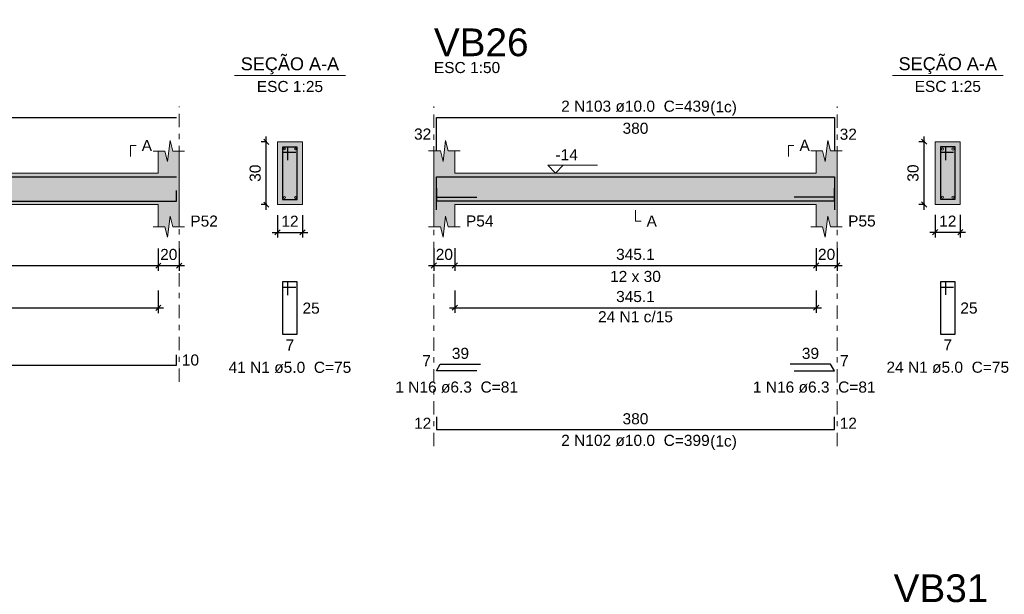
# Model space of a CAD drawing. Header units: millimetres. Extents: x 0 to 119, y 0 to 84.
# Tile 14 of 31: x 33 to 51, y 42 to 53. Entities that reach past the tile are written whole.
import ezdxf

# ---------------------------------------------------------------- set-up
doc = ezdxf.new("R2010")
doc.units = ezdxf.units.MM
doc.header["$MEASUREMENT"] = 0
doc.linetypes.add('DASHDOT', pattern=[2.54, 1.27, -0.635, 0, -0.635])
doc.linetypes.add('NULL', pattern=[0])
doc.layers.get('0').update_dxf_attribs({"lineweight": 18})
for name, color, linetype, lineweight in [('Descrição da armadura', 7, 'Continuous', 0), ('DT-Barras na forma', 2, 'Continuous', 30), ('DT-Barras no corte', 5, 'Continuous', 5), ('DT-Barras rebatidas', 2, 'Continuous', 30), ('DT-Cotas', 9, 'Continuous', 5), ('DT-Forma', 5, 'Continuous', 5), ('DT-Hachura forma vigas', 254, 'Continuous', 5), ('DT-Hachura seção vigas', 254, 'Continuous', 5), ('DT-Pontilhado', 9, 'DASHDOT', 5), ('DT-Textos', 7, 'Continuous', 5), ('DT-Título', 3, 'Continuous', 20), ('Textos armaduras', 7, 'Continuous', 0)]:
    doc.layers.add(name, color=color, linetype=linetype, lineweight=lineweight)
doc.styles.add('Arial', font='txt')
doc.dimstyles.new('UM_25.000000', dxfattribs={"dimtxt": 0.18, "dimasz": 0.1, "dimexe": 0.1, "dimexo": 0.2, "dimgap": 0, "dimtad": 1, "dimtih": 1, "dimtoh": 1, "dimdec": 1, "dimlfac": 25, "dimzin": 0, "dimdsep": 46, "dimtxsty": 'Standard', "dimcen": 0.09, "dimdle": 0.1, "dimadec": 1, "dimazin": 2, "dimtfac": 1, "dimtdec": 4, "dimtofl": 0, "dimtmove": 0, "dimatfit": 3, "dimfxl": 1, "dimtolj": 1, "dimarcsym": 0})
doc.dimstyles.new('UM_50.000000', dxfattribs={"dimtxt": 0.18, "dimasz": 0.1, "dimexe": 0.1, "dimexo": 0.2, "dimgap": 0, "dimtad": 1, "dimtih": 1, "dimtoh": 1, "dimdec": 1, "dimlfac": 50, "dimzin": 0, "dimdsep": 46, "dimtxsty": 'Standard', "dimcen": 0.09, "dimdle": 0.1, "dimadec": 1, "dimazin": 2, "dimtfac": 1, "dimtdec": 4, "dimtofl": 0, "dimtmove": 0, "dimatfit": 3, "dimfxl": 1, "dimtolj": 1, "dimarcsym": 0})

# ---------------------------------------------------------------- blocks, each defined once
blk = doc.blocks.new('_Oblique')
at = {"color": 0, "linetype": 'ByBlock', "lineweight": -2}
blk.add_line((-0.5, -0.5), (0.5, 0.5), dxfattribs=at)
blk = doc.blocks.new('*D158')
at = {"layer": 'Defpoints', "color": 0}
for p in [(23.251988, 48.46738), (35.295388, 48.46738), (35.295388, 47.93788)]:
    blk.add_point(p, dxfattribs=at)
at = {"layer": 'DT-Cotas', "color": 0, "lineweight": -2}
for p, q in [((23.251988, 48.26738), (23.251988, 47.83788)), ((35.295388, 48.26738), (35.295388, 47.83788)), ((23.151988, 47.93788), (35.395388, 47.93788))]:
    blk.add_line(p, q, dxfattribs=at)
at = {"layer": 'DT-Cotas', "color": 0, "lineweight": -2, "xscale": 0.1, "yscale": 0.1, "zscale": 0.1, "rotation": 180}
blk.add_blockref('_Oblique', (23.251988, 47.93788), dxfattribs=at)
at = {"layer": 'DT-Cotas', "color": 0, "lineweight": -2, "xscale": 0.1, "yscale": 0.1, "zscale": 0.1}
blk.add_blockref('_Oblique', (35.295388, 47.93788), dxfattribs=at)
at = {"layer": 'DT-Cotas', "color": 7, "insert": (29.273688, 48.14968), "char_height": 0.2118, "attachment_point": 5, "rotation": 0.0057296, "style": 'Arial'}
blk.add_mtext('\\A1;602.2', dxfattribs=at)
blk = doc.blocks.new('*D159')
at = {"layer": 'Defpoints', "color": 0}
for p in [(35.295388, 48.46738), (35.695388, 48.46738), (35.695388, 47.93788)]:
    blk.add_point(p, dxfattribs=at)
at = {"layer": 'DT-Cotas', "color": 0, "lineweight": -2}
for p, q in [((35.295388, 48.26738), (35.295388, 47.83788)), ((35.695388, 48.26738), (35.695388, 47.83788)), ((35.195388, 47.93788), (35.795388, 47.93788))]:
    blk.add_line(p, q, dxfattribs=at)
at = {"layer": 'DT-Cotas', "color": 0, "lineweight": -2, "xscale": 0.1, "yscale": 0.1, "zscale": 0.1, "rotation": 180}
blk.add_blockref('_Oblique', (35.295388, 47.93788), dxfattribs=at)
at = {"layer": 'DT-Cotas', "color": 0, "lineweight": -2, "xscale": 0.1, "yscale": 0.1, "zscale": 0.1}
blk.add_blockref('_Oblique', (35.695388, 47.93788), dxfattribs=at)
at = {"layer": 'DT-Cotas', "color": 7, "insert": (35.495388, 48.14968), "char_height": 0.2118, "attachment_point": 5, "rotation": 0.0057296, "style": 'Arial'}
blk.add_mtext('\\A1;20', dxfattribs=at)
blk = doc.blocks.new('*D160')
at = {"layer": 'Defpoints', "color": 0}
for p in [(37.358716, 50.30278), (37.570516, 50.30278), (37.570516, 49.10278)]:
    blk.add_point(p, dxfattribs=at)
at = {"layer": 'DT-Cotas', "color": 0, "lineweight": -2}
for p, q in [((37.370516, 50.30278), (37.258716, 50.30278)), ((37.358716, 49.00278), (37.358716, 50.40278)), ((37.370516, 49.10278), (37.258716, 49.10278))]:
    blk.add_line(p, q, dxfattribs=at)
at = {"layer": 'DT-Cotas', "color": 0, "lineweight": -2, "xscale": 0.1, "yscale": 0.1, "zscale": 0.1}
for p, rotation in [((37.358716, 50.30278), 90), ((37.358716, 49.10278), 270)]:
    blk.add_blockref('_Oblique', p, dxfattribs=dict(at, rotation=rotation))
at = {"layer": 'DT-Cotas', "color": 7, "insert": (37.146916, 49.70278), "char_height": 0.2118, "attachment_point": 5, "rotation": 90, "style": 'Arial'}
blk.add_mtext('\\A1;30', dxfattribs=at)
blk = doc.blocks.new('*D161')
at = {"layer": 'Defpoints', "color": 0}
for p in [(37.570516, 49.10278), (38.050516, 49.10278), (38.050516, 48.57328)]:
    blk.add_point(p, dxfattribs=at)
at = {"layer": 'DT-Cotas', "color": 0, "lineweight": -2}
for p, q in [((37.570516, 48.90278), (37.570516, 48.47328)), ((38.050516, 48.90278), (38.050516, 48.47328)), ((37.470516, 48.57328), (38.150516, 48.57328))]:
    blk.add_line(p, q, dxfattribs=at)
at = {"layer": 'DT-Cotas', "color": 0, "lineweight": -2, "xscale": 0.1, "yscale": 0.1, "zscale": 0.1, "rotation": 180}
blk.add_blockref('_Oblique', (37.570516, 48.57328), dxfattribs=at)
at = {"layer": 'DT-Cotas', "color": 0, "lineweight": -2, "xscale": 0.1, "yscale": 0.1, "zscale": 0.1}
blk.add_blockref('_Oblique', (38.050516, 48.57328), dxfattribs=at)
at = {"layer": 'DT-Cotas', "color": 7, "insert": (37.810516, 48.78508), "char_height": 0.2118, "attachment_point": 5, "rotation": 0.0057296, "style": 'Arial'}
blk.add_mtext('\\A1;12', dxfattribs=at)
blk = doc.blocks.new('*D162')
at = {"layer": 'Defpoints', "color": 0}
for p in [(23.251988, 47.66254), (35.295388, 47.66254), (35.295388, 47.13304)]:
    blk.add_point(p, dxfattribs=at)
at = {"layer": 'DT-Cotas', "color": 0, "lineweight": -2}
for p, q in [((23.251988, 47.46254), (23.251988, 47.03304)), ((35.295388, 47.46254), (35.295388, 47.03304)), ((23.151988, 47.13304), (35.395388, 47.13304))]:
    blk.add_line(p, q, dxfattribs=at)
at = {"layer": 'DT-Cotas', "color": 0, "lineweight": -2, "xscale": 0.1, "yscale": 0.1, "zscale": 0.1, "rotation": 180}
blk.add_blockref('_Oblique', (23.251988, 47.13304), dxfattribs=at)
at = {"layer": 'DT-Cotas', "color": 0, "lineweight": -2, "xscale": 0.1, "yscale": 0.1, "zscale": 0.1}
blk.add_blockref('_Oblique', (35.295388, 47.13304), dxfattribs=at)
at = {"layer": 'DT-Cotas', "color": 7, "insert": (29.273688, 47.34484), "char_height": 0.2118, "attachment_point": 5, "rotation": 0.0057296, "style": 'Arial'}
blk.add_mtext('\\A1;602.2', dxfattribs=at)
blk = doc.blocks.new('*D163')
at = {"layer": 'Defpoints', "color": 0}
for p in [(40.560251, 48.46938), (40.960251, 48.46938), (40.960251, 47.93988)]:
    blk.add_point(p, dxfattribs=at)
at = {"layer": 'DT-Cotas', "color": 0, "lineweight": -2}
for p, q in [((40.560251, 48.26938), (40.560251, 47.83988)), ((40.960251, 48.26938), (40.960251, 47.83988)), ((40.460251, 47.93988), (41.060251, 47.93988))]:
    blk.add_line(p, q, dxfattribs=at)
at = {"layer": 'DT-Cotas', "color": 0, "lineweight": -2, "xscale": 0.1, "yscale": 0.1, "zscale": 0.1, "rotation": 180}
blk.add_blockref('_Oblique', (40.560251, 47.93988), dxfattribs=at)
at = {"layer": 'DT-Cotas', "color": 0, "lineweight": -2, "xscale": 0.1, "yscale": 0.1, "zscale": 0.1}
blk.add_blockref('_Oblique', (40.960251, 47.93988), dxfattribs=at)
at = {"layer": 'DT-Cotas', "color": 7, "insert": (40.760251, 48.15168), "char_height": 0.2118, "attachment_point": 5, "rotation": 0.0057296, "style": 'Arial'}
blk.add_mtext('\\A1;20', dxfattribs=at)
blk = doc.blocks.new('*D164')
at = {"layer": 'Defpoints', "color": 0}
for p in [(40.960251, 48.46938), (47.862851, 48.46938), (47.862851, 47.93988)]:
    blk.add_point(p, dxfattribs=at)
at = {"layer": 'DT-Cotas', "color": 0, "lineweight": -2}
for p, q in [((40.960251, 48.26938), (40.960251, 47.83988)), ((47.862851, 48.26938), (47.862851, 47.83988)), ((40.860251, 47.93988), (47.962851, 47.93988))]:
    blk.add_line(p, q, dxfattribs=at)
at = {"layer": 'DT-Cotas', "color": 0, "lineweight": -2, "xscale": 0.1, "yscale": 0.1, "zscale": 0.1, "rotation": 180}
blk.add_blockref('_Oblique', (40.960251, 47.93988), dxfattribs=at)
at = {"layer": 'DT-Cotas', "color": 0, "lineweight": -2, "xscale": 0.1, "yscale": 0.1, "zscale": 0.1}
blk.add_blockref('_Oblique', (47.862851, 47.93988), dxfattribs=at)
at = {"layer": 'DT-Cotas', "color": 7, "insert": (44.411551, 48.15168), "char_height": 0.2118, "attachment_point": 5, "rotation": 0.0057296, "style": 'Arial'}
blk.add_mtext('\\A1;345.1', dxfattribs=at)
blk = doc.blocks.new('*D165')
at = {"layer": 'Defpoints', "color": 0}
for p in [(47.862851, 48.46938), (48.262851, 48.46938), (48.262851, 47.93988)]:
    blk.add_point(p, dxfattribs=at)
at = {"layer": 'DT-Cotas', "color": 0, "lineweight": -2}
for p, q in [((47.862851, 48.26938), (47.862851, 47.83988)), ((48.262851, 48.26938), (48.262851, 47.83988)), ((47.762851, 47.93988), (48.362851, 47.93988))]:
    blk.add_line(p, q, dxfattribs=at)
at = {"layer": 'DT-Cotas', "color": 0, "lineweight": -2, "xscale": 0.1, "yscale": 0.1, "zscale": 0.1, "rotation": 180}
blk.add_blockref('_Oblique', (47.862851, 47.93988), dxfattribs=at)
at = {"layer": 'DT-Cotas', "color": 0, "lineweight": -2, "xscale": 0.1, "yscale": 0.1, "zscale": 0.1}
blk.add_blockref('_Oblique', (48.262851, 47.93988), dxfattribs=at)
at = {"layer": 'DT-Cotas', "color": 7, "insert": (48.062851, 48.15168), "char_height": 0.2118, "attachment_point": 5, "rotation": 0.0057296, "style": 'Arial'}
blk.add_mtext('\\A1;20', dxfattribs=at)
blk = doc.blocks.new('*D166')
at = {"layer": 'Defpoints', "color": 0}
for p in [(49.926179, 50.30478), (50.137979, 50.30478), (50.137979, 49.10478)]:
    blk.add_point(p, dxfattribs=at)
at = {"layer": 'DT-Cotas', "color": 0, "lineweight": -2}
for p, q in [((49.937979, 50.30478), (49.826179, 50.30478)), ((49.926179, 49.00478), (49.926179, 50.40478)), ((49.937979, 49.10478), (49.826179, 49.10478))]:
    blk.add_line(p, q, dxfattribs=at)
at = {"layer": 'DT-Cotas', "color": 0, "lineweight": -2, "xscale": 0.1, "yscale": 0.1, "zscale": 0.1}
for p, rotation in [((49.926179, 50.30478), 90), ((49.926179, 49.10478), 270)]:
    blk.add_blockref('_Oblique', p, dxfattribs=dict(at, rotation=rotation))
at = {"layer": 'DT-Cotas', "color": 7, "insert": (49.714379, 49.70478), "char_height": 0.2118, "attachment_point": 5, "rotation": 90, "style": 'Arial'}
blk.add_mtext('\\A1;30', dxfattribs=at)
blk = doc.blocks.new('*D167')
at = {"layer": 'Defpoints', "color": 0}
for p in [(50.137979, 49.10478), (50.617979, 49.10478), (50.617979, 48.57528)]:
    blk.add_point(p, dxfattribs=at)
at = {"layer": 'DT-Cotas', "color": 0, "lineweight": -2}
for p, q in [((50.137979, 48.90478), (50.137979, 48.47528)), ((50.617979, 48.90478), (50.617979, 48.47528)), ((50.037979, 48.57528), (50.717979, 48.57528))]:
    blk.add_line(p, q, dxfattribs=at)
at = {"layer": 'DT-Cotas', "color": 0, "lineweight": -2, "xscale": 0.1, "yscale": 0.1, "zscale": 0.1, "rotation": 180}
blk.add_blockref('_Oblique', (50.137979, 48.57528), dxfattribs=at)
at = {"layer": 'DT-Cotas', "color": 0, "lineweight": -2, "xscale": 0.1, "yscale": 0.1, "zscale": 0.1}
blk.add_blockref('_Oblique', (50.617979, 48.57528), dxfattribs=at)
at = {"layer": 'DT-Cotas', "color": 7, "insert": (50.377979, 48.78708), "char_height": 0.2118, "attachment_point": 5, "rotation": 0.0057296, "style": 'Arial'}
blk.add_mtext('\\A1;12', dxfattribs=at)
blk = doc.blocks.new('*D168')
at = {"layer": 'Defpoints', "color": 0}
for p in [(40.960251, 47.66454), (47.862851, 47.66454), (47.862851, 47.13504)]:
    blk.add_point(p, dxfattribs=at)
at = {"layer": 'DT-Cotas', "color": 0, "lineweight": -2}
for p, q in [((40.960251, 47.46454), (40.960251, 47.03504)), ((47.862851, 47.46454), (47.862851, 47.03504)), ((40.860251, 47.13504), (47.962851, 47.13504))]:
    blk.add_line(p, q, dxfattribs=at)
at = {"layer": 'DT-Cotas', "color": 0, "lineweight": -2, "xscale": 0.1, "yscale": 0.1, "zscale": 0.1, "rotation": 180}
blk.add_blockref('_Oblique', (40.960251, 47.13504), dxfattribs=at)
at = {"layer": 'DT-Cotas', "color": 0, "lineweight": -2, "xscale": 0.1, "yscale": 0.1, "zscale": 0.1}
blk.add_blockref('_Oblique', (47.862851, 47.13504), dxfattribs=at)
at = {"layer": 'DT-Cotas', "color": 7, "insert": (44.411551, 47.34684), "char_height": 0.2118, "attachment_point": 5, "rotation": 0.0057296, "style": 'Arial'}
blk.add_mtext('\\A1;345.1', dxfattribs=at)

msp = doc.modelspace()

# ---------------------------------------------------------------- hatches: boundary and pattern name
at = {"layer": 'DT-Hachura forma vigas', "linetype": 'Continuous'}
for points in [[(35.6954, 48.6792), (35.6954, 49.1028), (35.6954, 49.7028), (35.6954, 50.1264), (35.5704, 50.1264), (35.5204, 50.3264), (35.4704, 49.9264), (35.4204, 50.1264), (35.2954, 50.1264), (35.2954, 49.7028), (23.252, 49.7028), (23.252, 50.1264), (23.127, 50.1264), (23.077, 50.3264), (23.027, 49.9264), (22.977, 50.1264), (22.852, 50.1264), (22.852, 49.7028), (22.852, 49.1028), (22.852, 48.6792), (22.977, 48.6792), (23.027, 48.4792), (23.077, 48.8792), (23.127, 48.6792), (23.252, 48.6792), (23.252, 49.1028), (35.2954, 49.1028), (35.2954, 48.6792), (35.4204, 48.6792), (35.4704, 48.4792), (35.5204, 48.8792), (35.5704, 48.6792), (35.6954, 48.6792)], [(48.2629, 48.6812), (48.2629, 49.1048), (48.2629, 49.7048), (48.2629, 50.1284), (48.1379, 50.1284), (48.0879, 50.3284), (48.0379, 49.9284), (47.9879, 50.1284), (47.8629, 50.1284), (47.8629, 49.7048), (40.9603, 49.7048), (40.9603, 50.1284), (40.8353, 50.1284), (40.7853, 50.3284), (40.7353, 49.9284), (40.6853, 50.1284), (40.5603, 50.1284), (40.5603, 49.7048), (40.5603, 49.1048), (40.5603, 48.6812), (40.6853, 48.6812), (40.7353, 48.4812), (40.7853, 48.8812), (40.8353, 48.6812), (40.9603, 48.6812), (40.9603, 49.1048), (47.8629, 49.1048), (47.8629, 48.6812), (47.9879, 48.6812), (48.0379, 48.4812), (48.0879, 48.8812), (48.1379, 48.6812), (48.2629, 48.6812)]]:
    msp.add_hatch(color=254, dxfattribs=at).paths.add_polyline_path(points)
at = {"layer": 'DT-Hachura seção vigas', "linetype": 'Continuous'}
for points in [[(37.5705, 49.1028), (37.5705, 49.1028), (38.0505, 49.1028), (38.0505, 50.3028), (37.5705, 50.3028), (37.5705, 49.1028)], [(50.138, 49.1048), (50.138, 49.1048), (50.618, 49.1048), (50.618, 50.3048), (50.138, 50.3048), (50.138, 49.1048)]]:
    msp.add_hatch(color=254, dxfattribs=at).paths.add_polyline_path(points)

# ---------------------------------------------------------------- linework, layer by layer
at = {"layer": 'DT-Barras na forma'}
for p, q in [((37.7705, 50.2028), (37.6705, 50.2028)), ((37.6705, 50.2028), (37.6705, 49.2028)), ((37.9505, 50.2028), (37.6705, 50.2028)), ((37.6705, 50.2028), (37.6705, 50.1028)), ((37.6705, 50.1028), (37.9205, 50.1028)), ((37.7705, 49.9528), (37.7705, 50.2028)), ((37.9505, 49.2028), (37.9505, 50.2028)), ((50.338, 50.2048), (50.238, 50.2048)), ((50.238, 50.2048), (50.238, 49.2048)), ((50.518, 50.2048), (50.238, 50.2048)), ((50.238, 50.2048), (50.238, 50.1048)), ((50.238, 50.1048), (50.488, 50.1048)), ((50.338, 49.9548), (50.338, 50.2048)), ((50.518, 49.2048), (50.518, 50.2048)), ((37.6705, 49.2028), (37.9505, 49.2028)), ((40.6103, 49.2474), (41.3806, 49.2474)), ((48.2129, 49.2474), (47.4425, 49.2474)), ((50.238, 49.2048), (50.518, 49.2048))]:
    msp.add_line(p, q, dxfattribs=at)
for points in [[(22.902, 49.6348), (35.6454, 49.6348)], [(40.6103, 49.0008), (40.6103, 49.6348), (48.2129, 49.6348), (48.2129, 49.0008)], [(22.902, 49.3708), (22.902, 49.1708), (35.6454, 49.1708), (35.6454, 49.3708)], [(40.6103, 49.4148), (40.6103, 49.1748), (48.2129, 49.1748), (48.2129, 49.4148)]]:
    msp.add_lwpolyline(points, dxfattribs=at)
at = {"layer": 'DT-Barras no corte'}
for centre, radius in [((37.7065, 50.1668), 0.016), ((37.9145, 50.1668), 0.016), ((50.278, 50.1648), 0.02), ((50.478, 50.1648), 0.02), ((37.7065, 49.2388), 0.016), ((37.9145, 49.2388), 0.016), ((50.278, 49.2448), 0.02), ((50.478, 49.2448), 0.02)]:
    msp.add_circle(centre, radius, dxfattribs=at)
at = {"layer": 'DT-Barras rebatidas'}
for points in [[(22.902, 50.7644), (35.6454, 50.7644)], [(40.6103, 50.1304), (40.6103, 50.7644), (48.2129, 50.7644), (48.2129, 50.1304)], [(37.7705, 47.3761), (37.7705, 47.6261), (37.6705, 47.6261), (37.6705, 46.6261), (37.9505, 46.6261), (37.9505, 47.6261), (37.6705, 47.6261), (37.6705, 47.5261), (37.9205, 47.5261)], [(50.338, 47.3781), (50.338, 47.6281), (50.238, 47.6281), (50.238, 46.6281), (50.518, 46.6281), (50.518, 47.6281), (50.238, 47.6281), (50.238, 47.5281), (50.488, 47.5281)], [(22.902, 46.2361), (22.902, 46.0361), (35.6454, 46.0361), (35.6454, 46.2361)], [(41.3806, 45.9308), (40.6103, 45.9308), (40.6829, 46.0566), (41.4532, 46.0566)], [(47.4425, 45.9308), (48.2129, 45.9308), (48.1403, 46.0566), (47.3699, 46.0566)], [(40.6103, 45.0477), (40.6103, 44.8077), (48.2129, 44.8077), (48.2129, 45.0477)]]:
    msp.add_lwpolyline(points, dxfattribs=at)
at = {"layer": 'DT-Forma'}
for p, q in [((35.4704, 49.9264), (35.5204, 50.3264)), ((35.5204, 50.3264), (35.5704, 50.1264)), ((38.0505, 50.3028), (37.5705, 50.3028)), ((37.5705, 50.3028), (37.5705, 49.1028)), ((38.0505, 49.1028), (38.0505, 50.3028)), ((40.7353, 49.9284), (40.7853, 50.3284)), ((40.7853, 50.3284), (40.8353, 50.1284)), ((48.0379, 49.9284), (48.0879, 50.3284)), ((48.0879, 50.3284), (48.1379, 50.1284)), ((50.618, 50.3048), (50.138, 50.3048)), ((50.138, 50.3048), (50.138, 49.1048)), ((50.618, 49.1048), (50.618, 50.3048)), ((35.1954, 50.1264), (35.4204, 50.1264)), ((35.2954, 49.7028), (35.2954, 50.1264)), ((35.4204, 50.1264), (35.4704, 49.9264)), ((35.5704, 50.1264), (35.7954, 50.1264)), ((35.6954, 50.1264), (35.6954, 49.7028)), ((40.4603, 50.1284), (40.6853, 50.1284)), ((40.5603, 49.7048), (40.5603, 50.1284)), ((40.6853, 50.1284), (40.7353, 49.9284)), ((40.8353, 50.1284), (41.0603, 50.1284)), ((40.9603, 50.1284), (40.9603, 49.7048)), ((47.7629, 50.1284), (47.9879, 50.1284)), ((47.8629, 49.7048), (47.8629, 50.1284)), ((47.9879, 50.1284), (48.0379, 49.9284)), ((48.1379, 50.1284), (48.3629, 50.1284)), ((48.2629, 50.1284), (48.2629, 49.7048)), ((23.252, 49.7028), (35.2954, 49.7028)), ((40.9603, 49.7048), (47.8629, 49.7048)), ((23.252, 49.1028), (35.2954, 49.1028)), ((35.2954, 49.1028), (35.2954, 48.6792)), ((35.6954, 48.6792), (35.6954, 49.1028)), ((37.5705, 49.1028), (38.0505, 49.1028)), ((40.5603, 49.1048), (40.5603, 48.6812)), ((40.9603, 48.6812), (40.9603, 49.1048)), ((40.9603, 49.1048), (47.8629, 49.1048)), ((47.8629, 49.1048), (47.8629, 48.6812)), ((48.2629, 48.6812), (48.2629, 49.1048)), ((50.138, 49.1048), (50.618, 49.1048)), ((35.4704, 48.4792), (35.5204, 48.8792)), ((35.5204, 48.8792), (35.5704, 48.6792)), ((40.7353, 48.4812), (40.7853, 48.8812)), ((40.7853, 48.8812), (40.8353, 48.6812)), ((48.0379, 48.4812), (48.0879, 48.8812)), ((48.0879, 48.8812), (48.1379, 48.6812)), ((35.1954, 48.6792), (35.4204, 48.6792)), ((35.4204, 48.6792), (35.4704, 48.4792)), ((35.5704, 48.6792), (35.7954, 48.6792)), ((40.4603, 48.6812), (40.6853, 48.6812)), ((40.6853, 48.6812), (40.7353, 48.4812)), ((40.8353, 48.6812), (41.0603, 48.6812)), ((47.7629, 48.6812), (47.9879, 48.6812)), ((47.9879, 48.6812), (48.0379, 48.4812)), ((48.1379, 48.6812), (48.3629, 48.6812))]:
    msp.add_line(p, q, dxfattribs=at)
at = {"layer": 'DT-Forma', "linetype": 'Continuous'}
for p, q in [((35.6954, 49.7028), (35.6954, 49.1028)), ((40.5603, 49.1048), (40.5603, 49.7048)), ((48.2629, 49.7048), (48.2629, 49.1048))]:
    msp.add_line(p, q, dxfattribs=at)
at = {"layer": 'DT-Pontilhado', "ltscale": 0.2}
for p, q in [((35.6954, 45.7184), (35.6954, 50.9762)), ((40.5603, 44.49), (40.5603, 50.9762)), ((48.2629, 44.49), (48.2629, 50.9762))]:
    msp.add_line(p, q, dxfattribs=at)
at = {"layer": 'DT-Textos'}
for p, q in [((36.7515, 51.5677), (38.8695, 51.5677)), ((49.319, 51.5697), (51.437, 51.5697))]:
    msp.add_line(p, q, dxfattribs=at)
for points in [[(34.7659, 50.0205), (34.7659, 50.2323), (34.8718, 50.2323)], [(47.3334, 50.0225), (47.3334, 50.2343), (47.4393, 50.2343)], [(43.031, 49.853), (42.8828, 49.7048), (42.7345, 49.853), (43.6876, 49.853)], [(44.4116, 48.9989), (44.4116, 48.7871), (44.5175, 48.7871)]]:
    msp.add_lwpolyline(points, dxfattribs=at)

# ---------------------------------------------------------------- texts
at = {"layer": 'Descrição da armadura', "linetype": 'NULL', "char_height": 0.2118, "attachment_point": 8, "line_spacing_factor": 0.9, "style": 'Arial'}
for s, insert, width in [('2 N103 ø10.0  C=439', (44.4112, 50.8707), 5.562109), ('24 N1 c/15', (44.4116, 46.8533), 2.805127), ('41 N1 ø5.0  C=75', (37.8101, 45.8847), 4.594404), ('24 N1 ø5.0  C=75', (50.3782, 45.8867), 4.594404), ('1 N16 ø6.3  C=81', (40.9952, 45.5077), 4.594404), ('1 N16 ø6.3  C=81', (47.8272, 45.5077), 4.594404), ('2 N102 ø10.0  C=399', (44.4112, 44.4897), 5.562109)]:
    msp.add_mtext(s, dxfattribs=dict(at, insert=insert, width=width))
at = {"layer": 'DT-Textos', "linetype": 'NULL', "line_spacing_factor": 0.798, "style": 'Arial'}
for s, insert, char_height, width, attachment_point in [('SEÇÃO A-A', (37.8101, 51.5918), 0.2471, 3.812061, 8), ('SEÇÃO A-A', (50.3782, 51.5938), 0.2471, 3.812061, 8), ('ESC 1:50', (40.5602, 51.6117), 0.2118, 2.482559, 7), ('ESC 1:25', (37.8101, 51.2497), 0.2118, 2.482559, 8), ('ESC 1:25', (50.3782, 51.2517), 0.2118, 2.482559, 8), ('(1c)', (45.8392, 50.8008), 0.2118, 0.998857, 7), ('A', (34.9781, 50.1267), 0.2118, 0.386855, 7), ('-14', (42.8832, 49.9487), 0.2118, 0.838281, 7), ('A', (47.5452, 50.1287), 0.2118, 0.386855, 7), ('P52', (35.9071, 48.6797), 0.2118, 1.031992, 7), ('P54', (41.1722, 48.6817), 0.2118, 1.031992, 7), ('A', (44.6232, 48.6817), 0.2118, 0.386855, 7), ('P55', (48.4742, 48.6817), 0.2118, 1.031992, 7), ('12 x 30', (44.4112, 47.6227), 0.2118, 1.902559, 8), ('(1c)', (45.8392, 44.4198), 0.2118, 0.998857, 7)]:
    msp.add_mtext(s, dxfattribs=dict(at, insert=insert, char_height=char_height, width=width, attachment_point=attachment_point))
at = {"layer": 'DT-Título', "linetype": 'NULL', "char_height": 0.5295, "width": 3.620508, "attachment_point": 7, "line_spacing_factor": 0.798, "style": 'Arial'}
for s, insert in [('VB26', (40.5602, 51.9295)), ('VB31', (49.3436, 41.5059))]:
    msp.add_mtext(s, dxfattribs=dict(at, insert=insert))
at = {"layer": 'Textos armaduras', "linetype": 'NULL', "char_height": 0.2118, "line_spacing_factor": 0.9, "style": 'Arial'}
for s, insert, width, attachment_point in [('32', (40.5103, 50.3415), 1.045137, 9), ('380', (44.4116, 50.6671), 1.367705, 2), ('32', (48.3129, 50.5533), 1.045137, 1), ('25', (38.0505, 47.232), 1.045137, 1), ('25', (50.618, 47.234), 1.045137, 1), ('7', (37.8105, 46.5288), 0.722568, 2), ('7', (50.378, 46.5308), 0.722568, 2), ('7', (40.5037, 46.0168), 0.722568, 9), ('39', (41.068, 46.1539), 1.045137, 8), ('39', (47.7551, 46.1539), 1.045137, 8), ('7', (48.3194, 46.0168), 0.722568, 7), ('10', (35.7454, 46.242), 1.045137, 1), ('380', (44.4116, 44.905), 1.367705, 8), ('12', (40.5103, 44.8218), 1.045137, 9), ('12', (48.3129, 45.0336), 1.045137, 1)]:
    msp.add_mtext(s, dxfattribs=dict(at, insert=insert, width=width, attachment_point=attachment_point))

# ---------------------------------------------------------------- dimensions: what is measured, and where the dimension line sits
at = {"layer": 'DT-Cotas'}
for base, p1, p2, picture, middle in [((37.3587, 50.3028), (37.5705, 49.1028), (37.5705, 50.3028), '*D160', (37.1469, 49.7028)), ((49.9262, 50.3048), (50.138, 49.1048), (50.138, 50.3048), '*D166', (49.7144, 49.7048))]:
    dim = msp.add_linear_dim(base=base, p1=p1, p2=p2, angle=90, dimstyle='UM_25.000000', override={"dimtxt": 0.2118, "dimasz": 0.1, "dimexe": 0.1, "dimexo": 0.2, "dimtad": 1, "dimtih": 0, "dimtoh": 0, "dimdec": 1, "dimlfac": 25, "dimzin": 8, "dimtxsty": 'Arial', "dimblk": 'Oblique', "dimblk1": 'Oblique', "dimblk2": 'Oblique', "dimsah": 1, "dimdle": 0.1, "dimse1": 0, "dimse2": 0, "dimclrt": 7, "dimadec": 1, "dimazin": 3, "dimtmove": 2, "dimldrblk": 'Oblique'}, dxfattribs=at)
    dim.commit()
    dim.dimension.update_dxf_attribs({"geometry": picture, "text_midpoint": middle, "dimtype": 160, "text_rotation": 90})
for base, p1, p2, dimstyle, override, picture, middle in [((38.0505, 48.5733), (37.5705, 49.1028), (38.0505, 49.1028), 'UM_25.000000', {"dimtxt": 0.2118, "dimasz": 0.1, "dimexe": 0.1, "dimexo": 0.2, "dimtad": 1, "dimtih": 0, "dimtoh": 0, "dimdec": 1, "dimlfac": 25, "dimzin": 8, "dimtxsty": 'Arial', "dimblk": 'Oblique', "dimblk1": 'Oblique', "dimblk2": 'Oblique', "dimsah": 1, "dimdle": 0.1, "dimse1": 0, "dimse2": 0, "dimclrt": 7, "dimadec": 1, "dimazin": 3, "dimtmove": 2, "dimldrblk": 'Oblique'}, '*D161', (37.8105, 48.7851)), ((50.618, 48.5753), (50.138, 49.1048), (50.618, 49.1048), 'UM_25.000000', {"dimtxt": 0.2118, "dimasz": 0.1, "dimexe": 0.1, "dimexo": 0.2, "dimtad": 1, "dimtih": 0, "dimtoh": 0, "dimdec": 1, "dimlfac": 25, "dimzin": 8, "dimtxsty": 'Arial', "dimblk": 'Oblique', "dimblk1": 'Oblique', "dimblk2": 'Oblique', "dimsah": 1, "dimdle": 0.1, "dimse1": 0, "dimse2": 0, "dimclrt": 7, "dimadec": 1, "dimazin": 3, "dimtmove": 2, "dimldrblk": 'Oblique'}, '*D167', (50.378, 48.7871)), ((35.2954, 47.9379), (23.252, 48.4674), (35.2954, 48.4674), 'UM_50.000000', {"dimtxt": 0.2118, "dimasz": 0.1, "dimexe": 0.1, "dimexo": 0.2, "dimtad": 1, "dimtih": 0, "dimtoh": 0, "dimdec": 1, "dimlfac": 50, "dimzin": 8, "dimtxsty": 'Arial', "dimblk": 'Oblique', "dimblk1": 'Oblique', "dimblk2": 'Oblique', "dimsah": 1, "dimdle": 0.1, "dimse1": 0, "dimse2": 0, "dimclrt": 7, "dimadec": 1, "dimazin": 3, "dimtmove": 2, "dimldrblk": 'Oblique'}, '*D158', (29.2737, 48.1497)), ((35.6954, 47.9379), (35.2954, 48.4674), (35.6954, 48.4674), 'UM_50.000000', {"dimtxt": 0.2118, "dimasz": 0.1, "dimexe": 0.1, "dimexo": 0.2, "dimtad": 1, "dimtih": 0, "dimtoh": 0, "dimdec": 1, "dimlfac": 50, "dimzin": 8, "dimtxsty": 'Arial', "dimblk": 'Oblique', "dimblk1": 'Oblique', "dimblk2": 'Oblique', "dimsah": 1, "dimdle": 0.1, "dimse1": 0, "dimse2": 0, "dimclrt": 7, "dimadec": 1, "dimazin": 3, "dimtmove": 2, "dimldrblk": 'Oblique'}, '*D159', (35.4954, 48.1497)), ((40.9603, 47.9399), (40.5603, 48.4694), (40.9603, 48.4694), 'UM_50.000000', {"dimtxt": 0.2118, "dimasz": 0.1, "dimexe": 0.1, "dimexo": 0.2, "dimtad": 1, "dimtih": 0, "dimtoh": 0, "dimdec": 1, "dimlfac": 50, "dimzin": 8, "dimtxsty": 'Arial', "dimblk": 'Oblique', "dimblk1": 'Oblique', "dimblk2": 'Oblique', "dimsah": 1, "dimdle": 0.1, "dimse1": 0, "dimse2": 0, "dimclrt": 7, "dimadec": 1, "dimazin": 3, "dimtmove": 2, "dimldrblk": 'Oblique'}, '*D163', (40.7603, 48.1517)), ((47.8629, 47.9399), (40.9603, 48.4694), (47.8629, 48.4694), 'UM_50.000000', {"dimtxt": 0.2118, "dimasz": 0.1, "dimexe": 0.1, "dimexo": 0.2, "dimtad": 1, "dimtih": 0, "dimtoh": 0, "dimdec": 1, "dimlfac": 50, "dimzin": 8, "dimtxsty": 'Arial', "dimblk": 'Oblique', "dimblk1": 'Oblique', "dimblk2": 'Oblique', "dimsah": 1, "dimdle": 0.1, "dimse1": 0, "dimse2": 0, "dimclrt": 7, "dimadec": 1, "dimazin": 3, "dimtmove": 2, "dimldrblk": 'Oblique'}, '*D164', (44.4116, 48.1517)), ((48.2629, 47.9399), (47.8629, 48.4694), (48.2629, 48.4694), 'UM_50.000000', {"dimtxt": 0.2118, "dimasz": 0.1, "dimexe": 0.1, "dimexo": 0.2, "dimtad": 1, "dimtih": 0, "dimtoh": 0, "dimdec": 1, "dimlfac": 50, "dimzin": 8, "dimtxsty": 'Arial', "dimblk": 'Oblique', "dimblk1": 'Oblique', "dimblk2": 'Oblique', "dimsah": 1, "dimdle": 0.1, "dimse1": 0, "dimse2": 0, "dimclrt": 7, "dimadec": 1, "dimazin": 3, "dimtmove": 2, "dimldrblk": 'Oblique'}, '*D165', (48.0629, 48.1517)), ((35.2954, 47.133), (23.252, 47.6625), (35.2954, 47.6625), 'UM_50.000000', {"dimtxt": 0.2118, "dimasz": 0.1, "dimexe": 0.1, "dimexo": 0.2, "dimtad": 1, "dimtih": 0, "dimtoh": 0, "dimdec": 1, "dimlfac": 50, "dimzin": 8, "dimtxsty": 'Arial', "dimblk": 'Oblique', "dimblk1": 'Oblique', "dimblk2": 'Oblique', "dimsah": 1, "dimdle": 0.1, "dimse1": 0, "dimse2": 0, "dimclrt": 7, "dimadec": 1, "dimazin": 3, "dimtmove": 2, "dimldrblk": 'Oblique'}, '*D162', (29.2737, 47.3448)), ((47.8629, 47.135), (40.9603, 47.6645), (47.8629, 47.6645), 'UM_50.000000', {"dimtxt": 0.2118, "dimasz": 0.1, "dimexe": 0.1, "dimexo": 0.2, "dimtad": 1, "dimtih": 0, "dimtoh": 0, "dimdec": 1, "dimlfac": 50, "dimzin": 8, "dimtxsty": 'Arial', "dimblk": 'Oblique', "dimblk1": 'Oblique', "dimblk2": 'Oblique', "dimsah": 1, "dimdle": 0.1, "dimse1": 0, "dimse2": 0, "dimclrt": 7, "dimadec": 1, "dimazin": 3, "dimtmove": 2, "dimldrblk": 'Oblique'}, '*D168', (44.4116, 47.3468))]:
    dim = msp.add_linear_dim(base=base, p1=p1, p2=p2, dimstyle=dimstyle, override=override, dxfattribs=at)
    dim.commit()
    dim.dimension.update_dxf_attribs({"geometry": picture, "text_midpoint": middle, "dimtype": 160, "text_rotation": 0.00573})

doc.saveas('drawing.dxf')
